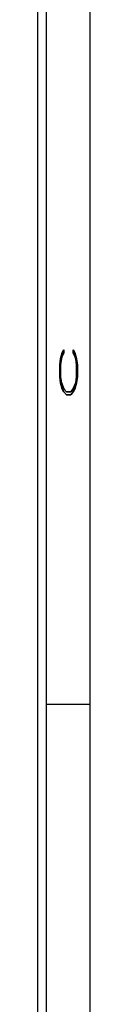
# Model space of a CAD drawing. Header units: inches. Extents: x 7.3 to 43.3, y -43.5 to -20.4.
# Tile 128 of 136: x 42.341 to 42.641, y -37.627 to -32.005. Entities that reach past the tile are written whole.
import ezdxf

# ---------------------------------------------------------------- set-up
doc = ezdxf.new("R2010")
doc.units = ezdxf.units.IN
doc.header["$LTSCALE"] = 0.5
doc.header["$MEASUREMENT"] = 0
doc.layers.add('SID-M-D', color=42, linetype='Continuous')
doc.layers.add('SID-M-S', color=105, linetype='Continuous')
doc.styles.add('R', font='ROMAND.SHX')

# ---------------------------------------------------------------- blocks, each defined once
blk = doc.blocks.new('*U11')
at = {"layer": 'SID-M-S'}
for p, q in [((0.25, 0), (0.25, 22)), ((0.3, 0), (0.3, 22)), ((0.55, 0), (0.55, 22)), ((0.3, 7), (0.55, 7))]:
    blk.add_line(p, q, dxfattribs=at)
at = {"layer": 'SID-M-D', "style": 'R', "width": 4}
blk.add_text('C', height=0.1, rotation=90, dxfattribs=at).set_placement((0.4762, 8.7151))

msp = doc.modelspace()

# ---------------------------------------------------------------- block references
at = {"layer": 'SID-M-D'}
msp.add_blockref('*U11', (42.0913, -42.9132), dxfattribs=at)

doc.saveas('drawing.dxf')
